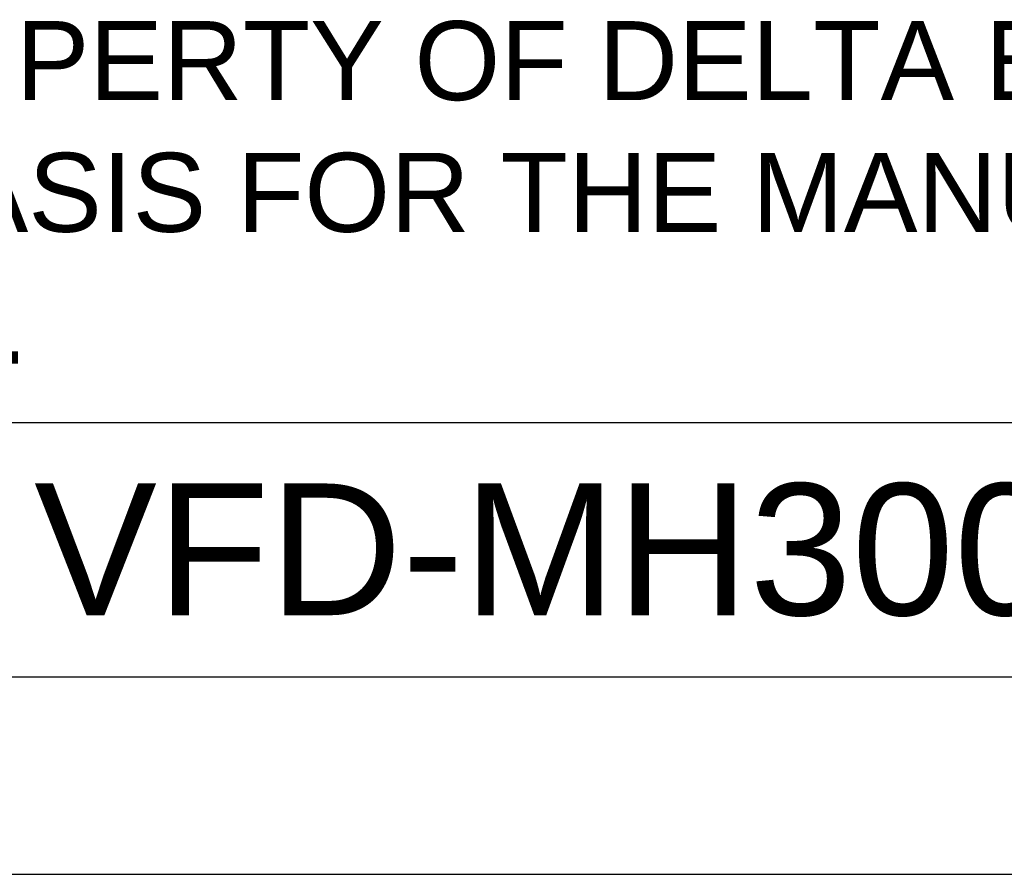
# Model space of a CAD drawing. Header units: millimetres. Extents: x 88 to 1193, y 471 to 1243.
# Tile 9 of 47: x 409 to 506, y 471 to 555. Entities that reach past the tile are written whole.
import ezdxf
from ezdxf.enums import TextEntityAlignment as Align

# ---------------------------------------------------------------- set-up
doc = ezdxf.new("R2010")
doc.units = ezdxf.units.MM
doc.header["$LTSCALE"] = 20
doc.layers.get('0').update_dxf_attribs({"linetype": 'CONTINUOUS'})
doc.layers.add('DIM', color=6, linetype='CONTINUOUS')
doc.styles.add('TEXTSTYLE_1', font='arial.ttf')

msp = doc.modelspace()

# ---------------------------------------------------------------- linework, layer by layer
at = {"color": 7}
for p, q in [((614.046, 515.285), (107.046, 515.285)), ((107.046, 490.211), (614.046, 490.211)), ((87.546, 470.711), (633.546, 470.711))]:
    msp.add_line(p, q, dxfattribs=at)

# ---------------------------------------------------------------- texts
at = {"color": 7, "insert": (112.231, 554.92), "char_height": 7.8, "width": 511.52127, "attachment_point": 1, "style": 'TEXTSTYLE_1'}
msp.add_mtext('THESE DRAWINGS AND SPECIFICATIONS ARE THE PROPERTY OF DELTA ELECTRONICS, INC. \\PAND SHALL NOT BE REPRODUCED OR USED AS THE BASIS FOR THE MANUFACTURE OR SELL \\POF APPARATUSES OR DEVICES WITHOUT PERMISSION.', dxfattribs=at)
at = {"layer": 'DIM', "color": 7, "style": 'TEXTSTYLE_1'}
msp.add_text('VFD-MH300-C-PD', height=13, dxfattribs=at).set_placement((485.735, 496.284), align=Align.CENTER)

doc.saveas('drawing.dxf')
